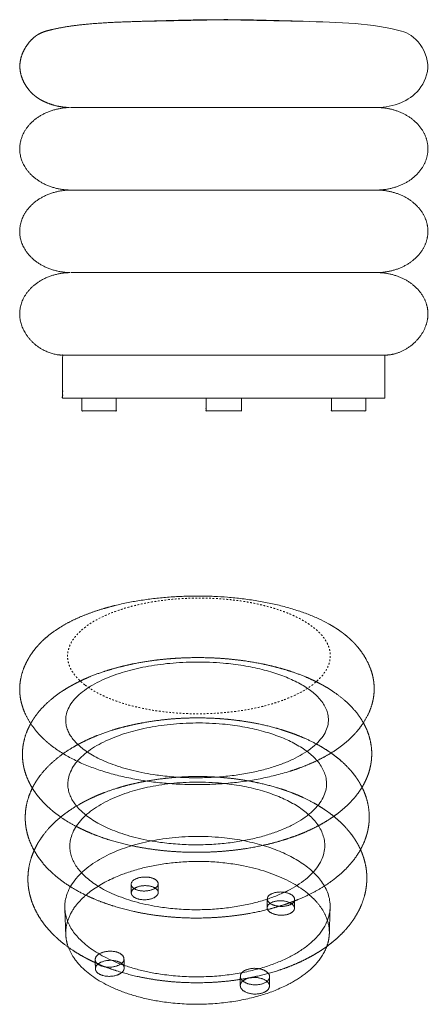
# Model space of a CAD drawing. Header units: millimetres. Extents: x -4464 to -2639, y -3467 to -2321.
# Tile 1 of 3: x -4464 to -3989, y -3467 to -2321. Entities that reach past the tile are written whole.
import ezdxf

# ---------------------------------------------------------------- set-up
doc = ezdxf.new("R2010")
doc.units = ezdxf.units.MM
doc.header["$MEASUREMENT"] = 0
doc.linetypes.add('Hidden', pattern=[4, 2, -2])
for name, color, linetype, lineweight, true_color in [('Default', 7, 'Continuous', 18, 0x000000), ('Layer 02', 7, 'Continuous', 9, 0x000000), ('Make2D$hidden$lines', 254, 'Continuous', 0, 0xbebebe)]:
    doc.layers.add(name, color=color, linetype=linetype, lineweight=lineweight, true_color=true_color)

msp = doc.modelspace()

# ---------------------------------------------------------------- linework, layer by layer
at = {"layer": 'Default'}
for points, weights, degree, knots in [([(-4227.2, -2320.8), (-4232.7, -2320.7), (-4245.3, -2320.8), (-4264.9, -2321.1), (-4284.6, -2321.6), (-4306.2, -2322.2), (-4329, -2322.8), (-4354.1, -2323.7), (-4377.8, -2325.1), (-4398.9, -2327.2), (-4415.7, -2329.8), (-4426.6, -2332.1), (-4433.6, -2334), (-4438.3, -2335.6), (-4442.5, -2337.6), (-4446.2, -2340), (-4450.3, -2343.4), (-4454.7, -2348.4), (-4459.1, -2355.2), (-4462.5, -2362.9), (-4464.2, -2370.5), (-4464.3, -2377.7), (-4463.2, -2384.6), (-4460.7, -2391.6), (-4457, -2398.4), (-4453, -2403.5), (-4449.4, -2407.2), (-4446.4, -2409.8), (-4443.2, -2412.1), (-4439.9, -2414.1), (-4436, -2416.1), (-4430.6, -2418.4), (-4423.1, -2420.9), (-4414.3, -2422.6), (-4408.2, -2423), (-4405.3, -2423), (-4440.1, -2423.5), (-4464.4, -2443.3), (-4464.4, -2471.1), (-4464.4, -2499.2), (-4439.6, -2519.1), (-4404.4, -2519.1), (-4439.6, -2519.1), (-4464.4, -2539), (-4464.4, -2567.2), (-4464.4, -2595.3), (-4439.6, -2615.2), (-4404.4, -2615.2), (-4439.6, -2615.2), (-4464.4, -2635.1), (-4464.4, -2663.3), (-4464.4, -2691.4), (-4439.6, -2711.3), (-4414.4, -2711.3), (-4414.4, -2728), (-4414.4, -2744.6), (-4414.4, -2761.3), (-4351.9, -2761.3), (-4289.3, -2761.3), (-4226.8, -2761.3)], [1, 1, 1, 1, 1, 1, 1, 1, 1, 1, 1, 1, 1, 1, 1, 1, 1, 1, 1, 1, 1, 1, 1, 1, 1, 1, 1, 1, 1, 1, 1, 1, 1, 1, 1, 1, 0.809898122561, 0.812025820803, 1.00638309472, 0.809874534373, 0.80987449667, 1.00638295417, 0.80987449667, 0.809874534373, 1.00638309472, 0.809874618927, 0.809874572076, 1.00638295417, 0.809874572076, 0.809874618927, 1.00638309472, 0.809874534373, 0.80987449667, 1.00638295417, 1.00638295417, 1.00638295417, 1.00638295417, 1.00638295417, 1.00638295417, 1.00638295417], 3, [0, 0, 0, 0, 16.668785, 37.623104, 58.752372, 75.811319, 102.721621, 127.110297, 151.033486, 174.061771, 190.518384, 202.28765, 207.275802, 212.251968, 217.33029, 221.308199, 225.535208, 233.157396, 241.445826, 250.046928, 258.647883, 265.27862, 271.816586, 279.93525, 287.879519, 295.288806, 299.390788, 303.393207, 307.329389, 311.226366, 315.104729, 320.397993, 328.918471, 338.843835, 347.315322, 347.315322, 347.315322, 440.531349, 440.531349, 440.531349, 534.77914, 534.77914, 534.77914, 629.026931, 629.026931, 629.026931, 723.274699, 723.274699, 723.274699, 817.522467, 817.522467, 817.522467, 911.770258, 911.770258, 911.770258, 955.2038, 955.2038, 955.2038, 1142.86485, 1142.86485, 1142.86485, 1142.86485]), ([(-4048.2, -2423), (-4032.8, -2423.2), (-4018.1, -2427.9), (-4006.7, -2437.1), (-3995, -2446.5), (-3989.1, -2458.5), (-3989.1, -2471.1), (-3989.1, -2483.6), (-3995, -2495.7), (-4006.7, -2505.1), (-4018.4, -2514.4), (-4033.4, -2519.1), (-4049.1, -2519.1)], [0.994011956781, 0.900372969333, 0.853553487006, 0.853553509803, 0.85355353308, 0.902369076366, 1.00000013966, 0.902369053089, 0.853553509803, 0.853553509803, 0.853553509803, 0.902369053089, 1.00000013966], 3, [0.961797, 0.961797, 0.961797, 0.961797, 46.558466, 46.558466, 46.558466, 88.006694, 88.006694, 88.006694, 129.454931, 129.454931, 129.454931, 176.013393, 176.013393, 176.013393, 176.013393]), ([(-4049.1, -2519.1), (-4033.4, -2519.1), (-4018.4, -2523.8), (-4006.7, -2533.2), (-3995, -2542.6), (-3989.1, -2554.6), (-3989.1, -2567.2), (-3989.1, -2579.7), (-3995, -2591.8), (-4006.7, -2601.1), (-4018.4, -2610.5), (-4033.4, -2615.2), (-4049.1, -2615.2)], [1.00000013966, 0.902369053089, 0.853553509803, 0.853553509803, 0.853553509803, 0.902369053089, 1.00000013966, 0.902369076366, 0.85355353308, 0.853553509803, 0.853553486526, 0.902368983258, 1], 3, [0, 0, 0, 0, 46.558462, 46.558462, 46.558462, 88.006699, 88.006699, 88.006699, 129.454927, 129.454927, 129.454927, 176.013393, 176.013393, 176.013393, 176.013393]), ([(-4049.1, -2615.2), (-4033.4, -2615.2), (-4018.4, -2619.9), (-4006.7, -2629.3), (-3995, -2638.7), (-3989.1, -2650.7), (-3989.1, -2663.3), (-3989.1, -2675.8), (-3995, -2687.9), (-4005.2, -2697.2), (-4015.5, -2706.6), (-4027.9, -2711.3), (-4039.1, -2711.3)], [1, 0.902368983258, 0.853553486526, 0.853553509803, 0.85355353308, 0.902369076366, 1.00000013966, 0.902369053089, 0.853553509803, 0.853553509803, 0.853553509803, 0.902369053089, 1.00000013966], 3, [0, 0, 0, 0, 46.558466, 46.558466, 46.558466, 88.006694, 88.006694, 88.006694, 128.34995, 128.34995, 128.34995, 166.878086, 166.878086, 166.878086, 166.878086]), ([(-4427.6, -3165.9), (-4430.9, -3163.3), (-4434, -3160.6), (-4437, -3157.8), (-4438.6, -3156.3), (-4441.5, -3153.3), (-4446.9, -3147.1), (-4452.8, -3139), (-4458.4, -3128.6), (-4461, -3121.4), (-4462, -3117.8), (-4463, -3114.4), (-4463.6, -3111.1), (-4464.3, -3104.8), (-4464.5, -3101.9), (-4464.4, -3099.1), (-4464.4, -3097.3), (-4464.1, -3093.8), (-4463.1, -3086.7), (-4460.7, -3077.9), (-4456.1, -3067.5), (-4452.1, -3060.9), (-4449.8, -3057.7), (-4449.3, -3057), (-4448.2, -3055.5), (-4446, -3052.7), (-4441.8, -3047.8), (-4438, -3043.9), (-4435.2, -3041.4), (-4432.9, -3039.4), (-4427.8, -3035.2), (-4419.6, -3029.5), (-4410.4, -3024), (-4400.5, -3019), (-4389.8, -3014.3), (-4378.3, -3010), (-4366, -3006.1), (-4357.6, -3003.9), (-4353.4, -3002.8)], [2475.69091281, 2479.52880963, 2483.44055239, 2487.36895176, 2487.36895176, 2487.36895176, 2487.36895176, 2487.36895176, 2487.36895176, 2487.36895176, 2487.36895176, 2491.19539705, 2495.08605747, 2502.53091742, 2506.03932942, 2509.60419642, 2509.60419642, 2509.60419642, 2509.60419642, 2509.60419642, 2509.60419642, 2509.60419642, 2509.60419642, 2509.60419642, 2509.60419642, 2509.60419642, 2509.60419642, 2509.60419642, 2509.60419642, 2509.60419642, 2509.60419642, 2509.60419642, 2509.60419642, 2509.60419642, 2509.60419642, 2509.60419642, 2509.60419642, 2509.60419642, 2509.60419642], 3, [0, 0, 0, 0, 18.382065, 18.382065, 18.382065, 24.855689, 30.920452, 43.025095, 55.019289, 66.142497, 66.142497, 66.142497, 82.851861, 82.851861, 97.355377, 97.355377, 97.355377, 102.590441, 107.917571, 118.802218, 130.123071, 141.861355, 141.861355, 141.861355, 144.491821, 147.359267, 152.674237, 163.769223, 163.769223, 163.769223, 173.183716, 183.345719, 193.955141, 205.217479, 216.452302, 229.047353, 242.004875, 255.109357, 255.109357, 255.109357, 255.109357]), ([(-4104.9, -3024.1), (-4102.5, -3025.4), (-4100.2, -3026.8), (-4095.5, -3029.7), (-4093.2, -3031.2), (-4087.5, -3035.3), (-4084.2, -3037.9), (-4081.1, -3040.7), (-4080.3, -3041.4), (-4078.8, -3042.7), (-4075.9, -3045.5), (-4071.3, -3050.5), (-4067.7, -3055.1), (-4065.5, -3058.2), (-4064.4, -3059.8), (-4062.4, -3063), (-4058.8, -3069.5), (-4055.2, -3077.8), (-4052.5, -3087.9), (-4051.8, -3094.8), (-4051.7, -3098.1), (-4051.7, -3099), (-4051.7, -3100.6), (-4051.8, -3104), (-4052.3, -3110), (-4053.4, -3115.1), (-4054.4, -3118.5), (-4054.9, -3120.2), (-4056.1, -3123.7), (-4059, -3130.5), (-4063.6, -3138.8), (-4070.5, -3148.3), (-4075.9, -3154.1), (-4078.8, -3156.9), (-4080.8, -3158.9), (-4085.3, -3162.9), (-4092.5, -3168.4), (-4100.5, -3173.9), (-4109.2, -3178.9), (-4118.5, -3183.7), (-4128.4, -3188.1), (-4138.9, -3192.2), (-4146.2, -3194.7), (-4149.8, -3195.8)], [2671.05610089, 2668.00854429, 2664.91121376, 2658.53474269, 2655.25483168, 2646.78530386, 2641.53970813, 2636.30442366, 2636.30442366, 2636.30442366, 2636.30442366, 2636.30442366, 2636.30442366, 2636.30442366, 2636.30442366, 2636.30442366, 2636.30442366, 2636.30442366, 2636.30442366, 2636.30442366, 2636.30442366, 2636.30442366, 2636.30442366, 2636.30442366, 2636.30442366, 2636.30442366, 2636.30442366, 2636.30442366, 2636.30442366, 2636.30442366, 2636.30442366, 2636.30442366, 2636.30442366, 2636.30442366, 2636.30442366, 2636.30442366, 2636.30442366, 2636.30442366, 2636.30442366, 2636.30442366, 2636.30442366, 2636.30442366, 2636.30442366, 2636.30442366], 3, [0, 0, 0, 0, 13.165, 13.165, 26.737348, 26.737348, 47.881162, 47.881162, 47.881162, 50.95203, 54.00257, 59.895692, 71.416075, 71.416075, 71.416075, 77.172348, 82.805671, 93.658663, 104.111981, 114.223631, 114.223631, 114.223631, 116.806134, 119.192775, 124.379398, 134.82455, 134.82455, 134.82455, 140.324477, 145.737485, 157.081687, 168.729727, 180.856165, 180.856165, 180.856165, 189.428189, 198.782561, 208.015331, 218.509006, 228.874568, 239.44134, 251.028282, 262.570389, 262.570389, 262.570389, 262.570389]), ([(-4426.5, -3241.7), (-4428.5, -3240), (-4432.5, -3236.5), (-4438, -3230.9), (-4443, -3225.1), (-4447.5, -3219.1), (-4451.3, -3213), (-4454.4, -3206.8), (-4457, -3200.5), (-4458.4, -3196.1), (-4459, -3193.9), (-4459.7, -3191), (-4460.3, -3188), (-4460.9, -3183.1), (-4461.1, -3181.2), (-4461.2, -3179.2), (-4461.2, -3177.6), (-4461.3, -3174.5), (-4461, -3169.7), (-4460.3, -3164.6), (-4458.9, -3157.8), (-4456.2, -3149.4), (-4453.3, -3143.3), (-4451.6, -3140.4)], [1, 1, 1, 1, 1, 1, 1, 1, 1, 1, 1, 1.00137906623, 1.00276559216, 1.00505609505, 1.00595252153, 1.00685263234, 1.00685263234, 1.00685263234, 1.00685263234, 1.00685263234, 1.00685263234, 1.00685263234, 1.00685263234, 1.00685263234], 3, [0, 0, 0, 0, 7.982439, 15.711113, 23.73272, 30.84681, 38.313275, 45.172499, 51.802726, 58.73706, 58.73706, 58.73706, 73.472429, 73.472429, 82.899008, 82.899008, 82.899008, 87.691588, 92.459982, 97.218417, 103.172763, 113.298332, 123.432515, 123.432515, 123.432515, 123.432515]), ([(-4064.3, -3139.5), (-4063.4, -3140.9), (-4061.9, -3143.9), (-4059.1, -3150.1), (-4056.9, -3156.8), (-4055.5, -3163.6), (-4054.6, -3170.3), (-4054.4, -3175.1), (-4054.6, -3178.2), (-4054.6, -3178.9), (-4054.7, -3180.2), (-4054.9, -3183), (-4055.5, -3187.8), (-4056.4, -3191.8), (-4057.1, -3194.5), (-4057.7, -3196.7), (-4059.3, -3201.3), (-4062.2, -3208.1), (-4065.9, -3214.8), (-4070.3, -3221.3), (-4075.3, -3227.6), (-4080.9, -3233.7), (-4087.3, -3239.5), (-4091.8, -3243.2), (-4094.2, -3245), (-4103.2, -3251.8), (-4113.3, -3257.9), (-4124.3, -3263.1), (-4132.6, -3267.1), (-4141.4, -3270.6), (-4150.7, -3273.7), (-4160.9, -3277.2), (-4171.7, -3280.1), (-4194.6, -3285), (-4206.7, -3286.9), (-4219.1, -3288.2), (-4232, -3289.5), (-4245, -3290.2), (-4271.5, -3290.2), (-4284.9, -3289.5), (-4298, -3288.2), (-4311.2, -3286.8), (-4324.1, -3284.7), (-4348.7, -3279.2), (-4360.5, -3275.9), (-4371.5, -3271.9), (-4378.3, -3269.4), (-4384.7, -3266.8), (-4390.9, -3263.8), (-4404.2, -3257.6), (-4416.2, -3250.2), (-4426.5, -3241.7)], [1, 1, 1, 1, 1, 1, 1, 1, 1, 1, 1, 1, 1, 1, 1, 1, 1, 1, 1, 1, 1, 1, 1, 1, 1, 0.996094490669, 0.992434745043, 0.989152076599, 0.986700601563, 0.984451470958, 0.982445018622, 0.980234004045, 0.978321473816, 0.975093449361, 0.973818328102, 0.972947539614, 0.972045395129, 0.971582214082, 0.971554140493, 0.972008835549, 0.972921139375, 0.973839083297, 0.975214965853, 0.978799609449, 0.98099347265, 0.983541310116, 0.985094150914, 0.98677681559, 0.988572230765, 0.992453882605, 0.99689139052, 1.0016554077], 3, [0, 0, 0, 0, 5.083414, 10.122208, 20.236676, 26.184939, 30.938749, 40.491021, 40.491021, 40.491021, 42.428928, 44.536562, 48.759386, 56.969578, 56.969578, 56.969578, 63.866826, 71.600924, 79.161597, 86.859099, 94.942043, 103.100941, 111.916698, 120.768454, 120.768454, 120.768454, 169.007109, 169.007109, 169.007109, 204.957467, 204.957467, 204.957467, 244.56579, 244.56579, 286.097858, 286.097858, 286.097858, 329.127767, 329.127767, 373.080643, 373.080643, 373.080643, 417.311414, 417.311414, 461.173837, 461.173837, 461.173837, 487.901796, 487.901796, 487.901796, 545.921637, 545.921637, 545.921637, 545.921637]), ([(-4424.6, -3315.9), (-4426.6, -3314.2), (-4430.5, -3310.6), (-4435.8, -3304.9), (-4440.5, -3299), (-4444.7, -3293.1), (-4448.4, -3286.8), (-4451.6, -3280.4), (-4454.1, -3273.9), (-4455.3, -3269.6), (-4455.8, -3267.5), (-4457, -3262.7), (-4457.7, -3257.8), (-4457.9, -3253), (-4458, -3251.5), (-4458, -3248.4), (-4457.7, -3242.1), (-4456.5, -3234), (-4453.8, -3224.6), (-4451.2, -3218.4), (-4449.7, -3215.4)], [1, 1, 1, 1, 1, 1, 1, 1, 1, 1, 1, 1.00225989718, 1.00453728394, 1.00684063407, 1.00684063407, 1.00684063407, 1.00684063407, 1.00684063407, 1.00684063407, 1.00684063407, 1.00684063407], 3, [0, 0, 0, 0, 7.883886, 15.882281, 23.249407, 30.509164, 37.741431, 44.996941, 51.984777, 58.50546, 58.50546, 58.50546, 82.520597, 82.520597, 82.520597, 86.736321, 91.983761, 101.4172, 111.238199, 121.349007, 121.349007, 121.349007, 121.349007]), ([(-4065.8, -3214.5), (-4065.1, -3215.9), (-4063.7, -3219), (-4061.3, -3225.1), (-4058.9, -3233.1), (-4057.5, -3242.6), (-4057.4, -3248.9), (-4057.5, -3251.9), (-4057.5, -3252.1), (-4057.5, -3252.3), (-4057.6, -3254.4), (-4057.7, -3256.2), (-4058.4, -3261.4), (-4059, -3264.7), (-4059.9, -3268), (-4060.5, -3270.3), (-4062, -3275), (-4064.8, -3281.8), (-4068.4, -3288.6), (-4072.5, -3295.2), (-4077.3, -3301.5), (-4082.8, -3307.7), (-4088.8, -3313.7), (-4093.3, -3317.5), (-4095.6, -3319.4), (-4107.6, -3329.1), (-4121.9, -3337.3), (-4137.7, -3344.1), (-4142.1, -3346), (-4146.7, -3347.7), (-4151.3, -3349.4), (-4161.5, -3353), (-4172.1, -3356.1), (-4194.8, -3361.2), (-4206.9, -3363.2), (-4219.2, -3364.6), (-4232, -3366), (-4245, -3366.7), (-4271.3, -3366.8), (-4284.5, -3366.1), (-4297.6, -3364.6), (-4310.7, -3363.2), (-4323.4, -3361), (-4347.9, -3355.2), (-4359.5, -3351.7), (-4370.5, -3347.4), (-4372.8, -3346.6), (-4375, -3345.7), (-4377.2, -3344.7), (-4395.4, -3337.1), (-4411.6, -3327.5), (-4424.6, -3315.9)], [1, 1, 1, 1, 1, 1, 1, 1, 0.999903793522, 0.999807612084, 0.998842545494, 0.997976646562, 0.995550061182, 0.993998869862, 0.992457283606, 0.992457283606, 0.992457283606, 0.992457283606, 0.992457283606, 0.992457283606, 0.992457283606, 0.992457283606, 0.992457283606, 0.992457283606, 0.992457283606, 0.987156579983, 0.982341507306, 0.978293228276, 0.97716552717, 0.976095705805, 0.975088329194, 0.97290515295, 0.971018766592, 0.96783643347, 0.966580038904, 0.965722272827, 0.964833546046, 0.964377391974, 0.964349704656, 0.964797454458, 0.965696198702, 0.966600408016, 0.967956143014, 0.971490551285, 0.973654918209, 0.976172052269, 0.97609269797, 0.97609269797, 0.976172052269, 0.980725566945, 0.986302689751, 0.992472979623], 3, [0, 0, 0, 0, 4.974299, 10.080086, 19.782585, 29.771197, 38.786444, 38.786444, 38.786444, 39.795581, 39.795581, 48.915025, 48.915025, 65.426317, 65.426317, 65.426317, 72.598001, 80.135334, 87.551178, 95.527438, 103.443046, 111.445979, 120.21688, 129.019987, 129.019987, 129.019987, 195.439875, 195.439875, 195.439875, 213.856509, 213.856509, 213.856509, 253.78172, 253.78172, 295.656181, 295.656181, 295.656181, 339.043117, 339.043117, 383.360534, 383.360534, 383.360534, 427.955713, 427.955713, 472.165843, 472.165843, 472.165843, 479.385234, 479.385234, 479.385234, 555.674015, 555.674015, 555.674015, 555.674015]), ([(-4422.1, -3389.1), (-4424, -3387.3), (-4427.9, -3383.5), (-4433.1, -3377.6), (-4437.8, -3371.6), (-4441.9, -3365.3), (-4445.6, -3358.8), (-4448.6, -3352.3), (-4451, -3345.7), (-4452.2, -3341.3), (-4452.8, -3339), (-4453.9, -3334.2), (-4454.6, -3329.3), (-4454.8, -3324.5), (-4454.9, -3323.1), (-4454.9, -3319.9), (-4454.6, -3313.7), (-4453.5, -3305.8), (-4451.1, -3296.7), (-4448.9, -3290.9), (-4447.6, -3288.1)], [1, 1, 1, 1, 1, 1, 1, 1, 1, 1, 1, 1.00223251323, 1.00449417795, 1.00679272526, 1.00679272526, 1.00679272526, 1.00679272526, 1.00679272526, 1.00679272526, 1.00679272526, 1.00679272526], 3, [0, 0, 0, 0, 8.010828, 16.118504, 23.455199, 31.11116, 38.528559, 45.813168, 52.549862, 59.5884, 59.5884, 59.5884, 83.512075, 83.512075, 83.512075, 87.703028, 92.921533, 102.30241, 111.627492, 120.9405, 120.9405, 120.9405, 120.9405]), ([(-4067.6, -3287.1), (-4067.3, -3287.8), (-4066.9, -3288.6), (-4064.7, -3293.9), (-4063.2, -3298.6), (-4060.6, -3309.9), (-4060, -3316.6), (-4060.3, -3323.4), (-4060.4, -3325.3), (-4060.5, -3327.2), (-4060.8, -3329.4), (-4060.8, -3329.7), (-4061.2, -3333.1), (-4061.8, -3336.3), (-4062.6, -3339.5), (-4063.2, -3341.9), (-4064.7, -3346.7), (-4067.4, -3353.7), (-4070.9, -3360.7), (-4075, -3367.4), (-4079.7, -3374.1), (-4085.1, -3380.5), (-4091.1, -3386.8), (-4095.5, -3390.8), (-4097.8, -3392.7), (-4102.6, -3396.8), (-4107.8, -3400.7), (-4118.4, -3407.6), (-4123.7, -3410.7), (-4129.3, -3413.6), (-4136.7, -3417.5), (-4144.5, -3420.9), (-4152.7, -3424), (-4162.7, -3427.8), (-4173.2, -3431), (-4195.6, -3436.3), (-4207.4, -3438.4), (-4219.6, -3439.9), (-4232.2, -3441.3), (-4245, -3442.1), (-4270.9, -3442.1), (-4284, -3441.4), (-4296.8, -3439.9), (-4309.7, -3438.3), (-4322.3, -3436.1), (-4346.4, -3430.1), (-4357.9, -3426.4), (-4368.7, -3422), (-4372.2, -3420.5), (-4375.7, -3419), (-4381.2, -3416.5), (-4383.3, -3415.4), (-4385.3, -3414.4), (-4392.9, -3410.5), (-4400.1, -3406.2), (-4412.3, -3397.6), (-4417.4, -3393.5), (-4422.1, -3389.1)], [2721.65153233, 2720.59728677, 2719.54184318, 2712.29245276, 2706.07857469, 2691.28227376, 2682.77376637, 2674.28062503, 2671.85337917, 2669.43799339, 2666.7242619, 2666.41537956, 2662.11627977, 2658.16845988, 2654.25686004, 2654.25686004, 2654.25686004, 2654.25686004, 2654.25686004, 2654.25686004, 2654.25686004, 2654.25686004, 2654.25686004, 2654.25686004, 2654.25686004, 2648.60134372, 2643.15175607, 2633.21599381, 2628.6777377, 2624.38954481, 2618.70374461, 2613.45246426, 2608.71633388, 2602.95865594, 2597.96939801, 2589.53867533, 2586.20312518, 2583.92441701, 2581.5627603, 2580.34964905, 2580.27723057, 2581.46924006, 2583.85839238, 2586.26130635, 2589.86092206, 2599.22124182, 2604.94229548, 2611.57217183, 2613.75382057, 2616.03268702, 2619.87107064, 2621.37513279, 2622.91211653, 2628.67660697, 2634.91526286, 2646.9508532, 2652.64291787, 2658.5431138], 3, [804.00262, 804.00262, 804.00262, 804.00262, 808.13915, 808.13915, 832.383494, 832.383494, 865.653179, 865.653179, 865.653179, 875.166281, 875.166281, 876.389078, 876.389078, 892.197881, 892.197881, 892.197881, 899.373764, 907.455308, 914.707196, 922.858963, 930.947868, 939.112027, 947.984405, 956.955097, 956.955097, 956.955097, 984.076763, 984.076763, 1008.886338, 1008.886338, 1008.886338, 1041.774839, 1041.774839, 1041.774839, 1081.745261, 1081.745261, 1123.683916, 1123.683916, 1123.683916, 1167.150274, 1167.150274, 1211.548573, 1211.548573, 1211.548573, 1256.211025, 1256.211025, 1300.468999, 1300.468999, 1300.468999, 1315.024319, 1315.024319, 1324.051625, 1324.051625, 1324.051625, 1357.943573, 1357.943573, 1385.794049, 1385.794049, 1385.794049, 1385.794049]), ([(-4106.9, -3399.9), (-4118.9, -3432.6), (-4169.2, -3451.8), (-4306.4, -3504.4), (-4390.3, -3425.8)], [2297.23230493, 2264.31025337, 2589.48835482, 1764.48873361, 2638.65072289], 2, [944.049706, 944.049706, 944.049706, 1119.420747, 1119.420747, 1492.560996, 1492.560996, 1492.560996])]:
    msp.add_rational_spline(points, weights, degree=degree, knots=knots, dxfattribs=at)
for points, degree in [([(-4227.2, -2320.8), (-4254.9, -2320.6), (-4282.9, -2321.6), (-4311.6, -2322.4)], 3), ([(-4226.8, -2320.7), (-4269.2, -2321.6), (-4311.6, -2322.4)], 2), ([(-4226.8, -2320.8), (-4226.9, -2320.8), (-4227, -2320.8), (-4227.2, -2320.8)], 3), ([(-4226.8, -2320.8), (-4226.9, -2320.8), (-4227, -2320.8), (-4227.2, -2320.8)], 3), ([(-4226.8, -2320.7), (-4184.4, -2321.6), (-4142, -2322.4)], 2), ([(-4226.8, -2320.7), (-4224.4, -2320.7), (-4222, -2320.7)], 2), ([(-4226.8, -2320.7), (-4224.4, -2320.7), (-4222, -2320.7)], 2), ([(-4226.8, -2320.7), (-4184.4, -2321.6), (-4142, -2322.4)], 2), ([(-4222, -2320.7), (-4195.7, -2320.7), (-4169.2, -2321.6), (-4142, -2322.4)], 3), ([(-4222, -2320.7), (-4195.7, -2320.7), (-4169.2, -2321.6), (-4142, -2322.4)], 3), ([(-4226.8, -2423), (-4316, -2423), (-4405.3, -2423)], 2), ([(-4049.1, -2423), (-4226.8, -2423), (-4404.4, -2423)], 2), ([(-4049.1, -2519.1), (-4226.8, -2519.1), (-4404.4, -2519.1)], 2), ([(-4049.1, -2519.1), (-4049.1, -2519.1), (-4049.1, -2519.1)], 2), ([(-4049.1, -2522.4), (-4049.1, -2522.4), (-4049.1, -2522.4)], 2), ([(-4049.1, -2615.2), (-4226.8, -2615.2), (-4404.4, -2615.2)], 2), ([(-4049.1, -2615.2), (-4049.1, -2615.2), (-4049.1, -2615.2)], 2), ([(-4049.1, -2620.1), (-4049.1, -2620.1), (-4049.1, -2620.1)], 2), ([(-4039.1, -2711.3), (-4226.8, -2711.3), (-4414.4, -2711.3)], 2), ([(-4039.1, -2711.3), (-4039.1, -2736.3), (-4039.1, -2761.3)], 2), ([(-4039.1, -2711.3), (-4039.1, -2711.3), (-4039.1, -2711.3)], 2), ([(-4414.4, -2717.9), (-4414.4, -2739.6), (-4414.4, -2761.3)], 2), ([(-4039.1, -2717.9), (-4039.1, -2717.9), (-4039.1, -2717.9)], 2), ([(-4039.1, -2717.9), (-4039.1, -2739.6), (-4039.1, -2761.3)], 2), ([(-4039.1, -2761.3), (-4226.8, -2761.3), (-4414.4, -2761.3)], 2), ([(-4372, -2761.3), (-4382, -2761.3), (-4392, -2761.3)], 2), ([(-4372, -2761.3), (-4382, -2761.3), (-4392, -2761.3)], 2), ([(-4392, -2761.3), (-4392, -2768.8), (-4392, -2776.3)], 2), ([(-4352, -2761.3), (-4362, -2761.3), (-4372, -2761.3)], 2), ([(-4352, -2761.3), (-4362, -2761.3), (-4372, -2761.3)], 2), ([(-4352, -2761.3), (-4352, -2768.8), (-4352, -2776.3)], 2), ([(-4207.5, -2761.3), (-4227.5, -2761.3), (-4247.5, -2761.3)], 2), ([(-4207.5, -2761.3), (-4227.5, -2761.3), (-4247.5, -2761.3)], 2), ([(-4247.5, -2761.3), (-4247.5, -2768.8), (-4247.5, -2776.3)], 2), ([(-4226.8, -2761.3), (-4132.9, -2761.3), (-4039.1, -2761.3)], 2), ([(-4206, -2761.3), (-4206.8, -2761.3), (-4207.5, -2761.3)], 2), ([(-4206, -2761.3), (-4206.8, -2761.3), (-4207.5, -2761.3)], 2), ([(-4206, -2761.3), (-4206, -2768.8), (-4206, -2776.3)], 2), ([(-4061.5, -2761.3), (-4081.5, -2761.3), (-4101.5, -2761.3)], 2), ([(-4061.5, -2761.3), (-4081.5, -2761.3), (-4101.5, -2761.3)], 2), ([(-4101.5, -2761.3), (-4101.5, -2768.8), (-4101.5, -2776.3)], 2), ([(-4061.5, -2761.3), (-4061.5, -2768.8), (-4061.5, -2776.3)], 2), ([(-4372, -2776.3), (-4382, -2776.3), (-4392, -2776.3)], 2), ([(-4352, -2776.3), (-4362, -2776.3), (-4372, -2776.3)], 2), ([(-4207.5, -2776.3), (-4227.5, -2776.3), (-4247.5, -2776.3)], 2), ([(-4206, -2776.3), (-4206.8, -2776.3), (-4207.5, -2776.3)], 2), ([(-4061.5, -2776.3), (-4081.5, -2776.3), (-4101.5, -2776.3)], 2)]:
    msp.add_open_spline(points, degree=degree, dxfattribs=at)
for points, weights in [([(-4226.8, -2320.8), (-4225.1, -2320.7), (-4223.4, -2320.7)], [1, 0.999998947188, 1]), ([(-4226.8, -2320.8), (-4225.1, -2320.7), (-4223.4, -2320.7)], [1, 0.999998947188, 1]), ([(-4390.3, -3425.8), (-4402.8, -3414.1), (-4407.8, -3400.8)], [2638.65072289, 2496.46891818, 2425.1385099])]:
    msp.add_rational_spline(points, weights, degree=2, dxfattribs=at)
for points, degree, knots in [([(-4142, -2322.4), (-4101.4, -2323.5), (-4059.4, -2324.4), (-4026, -2332.4), (-4017.8, -2334.4), (-4010.2, -2336.7), (-4003.1, -2343.7), (-3996.3, -2350.6), (-3990, -2361.7), (-3989.3, -2372.9), (-3988.7, -2383.7), (-3993.3, -2394.4), (-3999.5, -2402.1), (-4005.4, -2409.5), (-4012.7, -2414.1), (-4020.6, -2417.4), (-4029.3, -2421), (-4038.8, -2423), (-4048.2, -2423)], 3, [1, 1, 1, 1, 117.970051, 117.970051, 117.970051, 144.426975, 144.426975, 144.426975, 178.503353, 178.503353, 178.503353, 211.373549, 211.373549, 211.373549, 238.173533, 238.173533, 238.173533, 266.753157, 266.753157, 266.753157, 266.753157]), ([(-4048.2, -2423), (-4048.2, -2423), (-4107.7, -2423), (-4167.2, -2423), (-4226.8, -2423)], 3, [0, 0, 0, 0, 0.00017, 178.540433, 178.540433, 178.540433, 178.540433]), ([(-4352, -2761.3), (-4352, -2768.8), (-4352, -2776.3), (-4362, -2776.3), (-4372, -2776.3), (-4382, -2776.3), (-4392, -2776.3), (-4392, -2768.8), (-4392, -2761.3)], 2, [0, 0, 0, 15, 15, 35, 35, 55, 55, 70, 70, 70]), ([(-4206, -2761.3), (-4206, -2768.8), (-4206, -2776.3), (-4206.8, -2776.3), (-4207.5, -2776.3), (-4227.5, -2776.3), (-4247.5, -2776.3), (-4247.5, -2768.8), (-4247.5, -2761.3)], 2, [0, 0, 0, 15, 15, 16.587461, 16.587461, 56.587461, 56.587461, 71.587461, 71.587461, 71.587461]), ([(-4061.5, -2761.3), (-4061.5, -2768.8), (-4061.5, -2776.3), (-4081.5, -2776.3), (-4101.5, -2776.3), (-4101.5, -2768.8), (-4101.5, -2761.3)], 2, [0, 0, 0, 15, 15, 55, 55, 70, 70, 70]), ([(-4353.4, -3002.8), (-4348.4, -3001.6), (-4338.2, -2999.3), (-4322.7, -2996.6), (-4306.7, -2994.5), (-4290.1, -2992.9), (-4273.2, -2992), (-4255.8, -2991.7), (-4238.8, -2992.1), (-4227.7, -2992.7), (-4222.5, -2993.2), (-4216.7, -2993.6), (-4205.3, -2994.8), (-4188.5, -2997.2), (-4172.2, -3000.2), (-4156.7, -3003.9), (-4142.1, -3008.2), (-4128.7, -3012.9), (-4116.4, -3018.1), (-4108.6, -3022), (-4104.9, -3024.1)], 3, [0, 0, 0, 0, 15.462431, 31.220113, 47.377852, 63.838237, 81.050715, 98.374917, 116.023175, 131.801263, 131.801263, 131.801263, 149.18525, 166.280565, 182.720274, 198.711936, 214.212877, 228.137435, 241.526853, 254.195241, 254.195241, 254.195241, 254.195241]), ([(-4149.8, -3195.8), (-4155.6, -3197.6), (-4167.1, -3200.8), (-4184.7, -3204.7), (-4202.8, -3207.7), (-4221.6, -3209.9), (-4240.6, -3211.1), (-4260.1, -3211.5), (-4279.4, -3211), (-4292.4, -3210.1), (-4298.7, -3209.4), (-4305.2, -3208.8), (-4318.3, -3207.2), (-4337.3, -3203.8), (-4355.4, -3199.5), (-4372.4, -3194.4), (-4388.2, -3188.5), (-4402.6, -3181.8), (-4415.8, -3174.4), (-4423.8, -3168.8), (-4427.6, -3165.9)], 3, [0, 0, 0, 0, 18.105944, 35.802016, 54.051784, 73.139211, 92.490108, 111.36351, 131.590426, 150.397065, 150.397065, 150.397065, 170.280408, 189.696983, 208.314401, 226.247677, 242.688397, 259.072702, 273.767344, 288.202529, 288.202529, 288.202529, 288.202529])]:
    msp.add_open_spline(points, degree=degree, knots=knots, dxfattribs=at)
at = {"layer": 'Layer 02', "linetype": 'Hidden'}
msp.add_rational_spline([(-4388.2, -3095.5), (-4463.2, -3038.4), (-4334.8, -3004), (-4214.6, -2971.8), (-4132, -3021.7), (-4040.7, -3077), (-4167.9, -3116.5), (-4304.7, -3159.1), (-4388.2, -3095.5)], [2506.75380905, 1868.46265574, 2731.51402271, 1994.48152099, 2684.9713974, 1802.64144381, 2460.21118375, 1676.62257855, 2506.75380905], degree=2, knots=[0, 0, 0, 373.140249, 373.140249, 746.280498, 746.280498, 1119.420747, 1119.420747, 1492.560996, 1492.560996, 1492.560996], dxfattribs=at)
at = {"layer": 'Make2D$hidden$lines'}
for points, weights, degree, knots in [([(-4451.6, -3140.4), (-4450.6, -3138.5), (-4449.5, -3136.7), (-4448.3, -3134.9), (-4447.3, -3133.3), (-4445.1, -3130.2), (-4440.3, -3124.2), (-4433.6, -3117.1), (-4424.2, -3109.1), (-4417.4, -3104.2), (-4413.7, -3101.8), (-4410.5, -3099.7), (-4407.2, -3097.8), (-4403.8, -3095.9), (-4395.6, -3091.3), (-4386.8, -3087.3), (-4368.9, -3080.4), (-4359.9, -3077.6), (-4350.6, -3075.1), (-4341.4, -3072.6), (-4331.9, -3070.6), (-4311.9, -3067.1), (-4301.5, -3065.8), (-4290.8, -3064.9), (-4279.8, -3064), (-4268.7, -3063.5), (-4246.1, -3063.5), (-4234.7, -3063.9), (-4223.5, -3064.9), (-4212.2, -3065.9), (-4201.1, -3067.3), (-4179.5, -3071.2), (-4169.1, -3073.6), (-4159.1, -3076.4), (-4149.3, -3079.2), (-4139.9, -3082.4), (-4122.5, -3089.8), (-4114.4, -3093.8), (-4106.8, -3098.3), (-4105.3, -3099.2), (-4103.8, -3100.1), (-4102.3, -3101.1), (-4100.5, -3102.3), (-4096.9, -3104.7), (-4089.9, -3109.9), (-4081.9, -3116.7), (-4073.5, -3125.7), (-4068.8, -3132.1), (-4066.7, -3135.3), (-4065.9, -3136.7), (-4065, -3138.1), (-4064.3, -3139.5)], [1, 0.9995458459, 0.9995458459, 1, 1, 1, 1, 1, 1, 1, 1, 1.00142837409, 1.00282887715, 1.00419462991, 1.00751154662, 1.01062909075, 1.0160929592, 1.0184772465, 1.02057779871, 1.02264944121, 1.02443736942, 1.02745834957, 1.02865074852, 1.02946490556, 1.03030927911, 1.0307418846, 1.03076626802, 1.0303397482, 1.02948388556, 1.02862374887, 1.02733532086, 1.02397668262, 1.02192449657, 1.01953483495, 1.01720311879, 1.0145592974, 1.00886392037, 1.00582967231, 1.00263079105, 1.0025413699, 1.0025413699, 1.00263079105, 1.00263079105, 1.00263079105, 1.00263079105, 1.00263079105, 1.00263079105, 1.00263079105, 1.00263079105, 1.00236868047, 1.00236868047, 1.00263079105], 3, [0, 0, 0, 0, 6.395027, 6.395027, 6.395027, 11.993175, 17.816987, 29.628044, 41.285259, 54.694247, 54.694247, 54.694247, 72.05444, 72.05444, 72.05444, 114.23868, 114.23868, 153.206284, 153.206284, 153.206284, 191.620122, 191.620122, 231.983745, 231.983745, 231.983745, 273.854014, 273.854014, 316.621275, 316.621275, 316.621275, 359.599133, 359.599133, 402.118114, 402.118114, 402.118114, 443.625153, 443.625153, 483.686808, 483.686808, 483.686808, 488.967149, 488.967149, 488.967149, 495.570211, 502.107603, 514.980103, 527.220939, 538.781778, 538.781778, 538.781778, 543.590543, 543.590543, 543.590543, 543.590543]), ([(-4390.4, -3170), (-4465.3, -3112.9), (-4337, -3078.5), (-4216.7, -3046.3), (-4134.2, -3096.2), (-4042.8, -3151.4), (-4170, -3191), (-4306.8, -3233.6), (-4390.4, -3170)], [2506.75380905, 1868.46265574, 2731.51402271, 1994.48152099, 2684.9713974, 1802.64144381, 2460.21118375, 1676.62257855, 2506.75380905], 2, [0, 0, 0, 373.140249, 373.140249, 746.280498, 746.280498, 1119.420747, 1119.420747, 1492.560996, 1492.560996, 1492.560996]), ([(-4449.7, -3215.4), (-4448.6, -3213.1), (-4447.3, -3210.9), (-4446, -3208.7), (-4444.8, -3206.8), (-4442.4, -3203.1), (-4436.8, -3195.9), (-4430.5, -3189.1), (-4423.3, -3182.7), (-4415.5, -3176.4), (-4409.1, -3172), (-4404.8, -3169.4), (-4404.1, -3169), (-4403.3, -3168.5), (-4402.6, -3168.1), (-4394.5, -3163.3), (-4385.8, -3159), (-4368.1, -3151.7), (-4359.2, -3148.7), (-4349.9, -3146), (-4340.8, -3143.5), (-4331.3, -3141.3), (-4311.4, -3137.6), (-4301, -3136.2), (-4290.5, -3135.2), (-4279.5, -3134.2), (-4268.4, -3133.7), (-4246, -3133.7), (-4234.7, -3134.2), (-4223.5, -3135.2), (-4212.3, -3136.3), (-4201.2, -3137.8), (-4179.8, -3141.9), (-4169.5, -3144.4), (-4159.5, -3147.5), (-4151.4, -3149.9), (-4143.6, -3152.8), (-4127.2, -3159.7), (-4118.7, -3163.9), (-4110.9, -3168.7), (-4109.8, -3169.3), (-4108.8, -3170), (-4107.8, -3170.6), (-4100, -3175.6), (-4092.9, -3181), (-4083.2, -3190.3), (-4080, -3193.7), (-4074, -3201), (-4071.2, -3204.9), (-4068.8, -3209), (-4067.8, -3210.8), (-4066.8, -3212.6), (-4065.8, -3214.5)], [1, 0.999360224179, 0.999360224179, 1, 1, 1, 1, 1, 1, 1, 1, 1, 0.999981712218, 0.999981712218, 1, 1.00328815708, 1.00637315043, 1.01177619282, 1.01413264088, 1.0162072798, 1.01825357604, 1.02001885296, 1.02300039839, 1.02417692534, 1.02498012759, 1.02581310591, 1.02623986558, 1.02626408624, 1.02584350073, 1.02499933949, 1.02415092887, 1.02287976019, 1.0195650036, 1.01753863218, 1.01517766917, 1.01325382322, 1.01111296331, 1.00601531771, 1.00298197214, 0.999757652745, 0.999715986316, 0.999715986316, 0.999757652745, 0.996485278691, 0.993017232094, 0.987517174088, 0.985556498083, 0.981494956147, 0.979391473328, 0.977270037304, 0.976867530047, 0.976867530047, 0.977270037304], 3, [0, 0, 0, 0, 7.752399, 7.752399, 7.752399, 14.285657, 21.15277, 34.985158, 41.999729, 50.070809, 65.151468, 65.151468, 65.151468, 67.683427, 67.683427, 67.683427, 110.22497, 110.22497, 149.541479, 149.541479, 149.541479, 188.301094, 188.301094, 229.026851, 229.026851, 229.026851, 271.269691, 271.269691, 314.417517, 314.417517, 314.417517, 357.781616, 357.781616, 400.683183, 400.683183, 400.683183, 435.668273, 435.668273, 477.34327, 477.34327, 477.34327, 481.035569, 481.035569, 481.035569, 522.651347, 522.651347, 545.055844, 545.055844, 568.502192, 568.502192, 568.502192, 574.670399, 574.670399, 574.670399, 574.670399]), ([(-4388.1, -3246.3), (-4462.1, -3186.2), (-4335.7, -3150), (-4217.2, -3116), (-4135.8, -3168.6), (-4046, -3226.8), (-4171.3, -3268.4), (-4305.8, -3313.2), (-4388.1, -3246.3)], [2546.50262166, 1896.56931067, 2771.26283531, 2022.58817592, 2724.72021001, 1830.74809874, 2499.95999635, 1704.72923349, 2546.50262166], 2, [0, 0, 0, 373.140249, 373.140249, 746.280498, 746.280498, 1119.420747, 1119.420747, 1492.560996, 1492.560996, 1492.560996]), ([(-4447.6, -3288.1), (-4446.4, -3285.4), (-4445, -3282.7), (-4443.6, -3280.1), (-4442.4, -3278.1), (-4439.9, -3274.2), (-4434.3, -3266.4), (-4426.2, -3257.3), (-4416.9, -3249.2), (-4408.5, -3242.9), (-4403.9, -3239.8), (-4401.4, -3238.2), (-4399.4, -3237), (-4397.4, -3235.8), (-4395.4, -3234.6), (-4387.8, -3230.2), (-4379.7, -3226.3), (-4364.1, -3219.9), (-4356.7, -3217.3), (-4349.1, -3215), (-4340.1, -3212.2), (-4330.7, -3209.9), (-4311, -3206.1), (-4300.6, -3204.6), (-4290.1, -3203.6), (-4279.2, -3202.5), (-4268.2, -3202), (-4245.9, -3201.9), (-4234.7, -3202.5), (-4223.6, -3203.6), (-4212.4, -3204.6), (-4201.5, -3206.3), (-4180.2, -3210.6), (-4169.9, -3213.3), (-4160, -3216.5), (-4152.8, -3218.8), (-4145.8, -3221.4), (-4132.5, -3227.3), (-4126, -3230.4), (-4120, -3233.9), (-4116.1, -3236.1), (-4112.4, -3238.4), (-4108.8, -3240.9), (-4100.6, -3246.4), (-4093.2, -3252.6), (-4083.9, -3262.3), (-4081.3, -3265.3), (-4075.9, -3272.3), (-4073.3, -3276.3), (-4070.9, -3280.5), (-4069.7, -3282.6), (-4068.6, -3284.8), (-4067.6, -3287.1)], [1, 0.999188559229, 0.999188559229, 1, 1, 1, 1, 1, 1, 1, 1, 1, 0.999867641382, 0.999867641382, 1, 1.00289744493, 1.00560602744, 1.01013520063, 1.01202717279, 1.01372723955, 1.0157536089, 1.01750082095, 1.02045082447, 1.0216145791, 1.02240894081, 1.02323274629, 1.02365477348, 1.02367884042, 1.02326303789, 1.02242826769, 1.02158929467, 1.02033198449, 1.01705222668, 1.0150463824, 1.01270782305, 1.01099974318, 1.00911800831, 1.00506454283, 1.00289627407, 1.00060610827, 0.99915574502, 0.997655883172, 0.996114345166, 0.992621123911, 0.988899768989, 0.983403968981, 0.981734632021, 0.977985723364, 0.975897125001, 0.973787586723, 0.973243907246, 0.973243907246, 0.973787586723], 3, [0, 0, 0, 0, 8.951289, 8.951289, 8.951289, 15.82826, 22.886232, 37.604597, 52.458699, 59.925762, 69.000869, 69.000869, 69.000869, 75.947079, 75.947079, 75.947079, 115.225459, 115.225459, 148.008839, 148.008839, 148.008839, 187.088987, 187.088987, 228.153124, 228.153124, 228.153124, 270.745579, 270.745579, 314.250485, 314.250485, 314.250485, 357.975245, 357.975245, 401.230782, 401.230782, 401.230782, 432.82628, 432.82628, 464.206797, 464.206797, 464.206797, 484.074206, 484.074206, 484.074206, 529.151617, 529.151617, 548.380665, 548.380665, 571.832549, 571.832549, 571.832549, 579.199483, 579.199483, 579.199483, 579.199483]), ([(-4386, -3320.3), (-4459, -3257.4), (-4334.4, -3219.4), (-4217.6, -3183.7), (-4137.4, -3238.9), (-4049, -3299.9), (-4172.5, -3343.4), (-4304.9, -3390.2), (-4386, -3320.3)], [2586.25143426, 1924.67596561, 2811.01164792, 2050.69483086, 2764.46902261, 1858.85475368, 2539.70880896, 1732.83588843, 2586.25143426], 2, [0, 0, 0, 373.140249, 373.140249, 746.280498, 746.280498, 1119.420747, 1119.420747, 1492.560996, 1492.560996, 1492.560996]), ([(-4391.2, -3394.6), (-4466.9, -3325.3), (-4337.3, -3283.6), (-4215.9, -3244.6), (-4132.5, -3305.1), (-4040.2, -3372.1), (-4168.6, -3420.1), (-4306.8, -3471.9), (-4391.2, -3394.6)], [2620.98458396, 1954.63505843, 2858.3958662, 2087.74714219, 2809.23349813, 1885.10897074, 2571.82221588, 1751.99688698, 2620.98458396], 2, [0, 0, 0, 373.140249, 373.140249, 746.280498, 746.280498, 1119.420747, 1119.420747, 1492.560996, 1492.560996, 1492.560996]), ([(-4410.8, -3385.8), (-4412.4, -3337.9), (-4336.7, -3313), (-4216.1, -3273.2), (-4133.3, -3334.8), (-4103.1, -3357.2), (-4103.9, -3385)], [2369.34385831, 2261.82070704, 2876.06200514, 2100.23898883, 2826.89963706, 2434.85169751, 2331.34009935], 2, [120.979065, 120.979065, 120.979065, 373.140249, 373.140249, 746.280498, 746.280498, 903.699041, 903.699041, 903.699041]), ([(-4332.4, -3331.6), (-4340.5, -3324.7), (-4327.1, -3320.3), (-4313.9, -3315.9), (-4305.6, -3322.6), (-4297.3, -3329.4), (-4310.7, -3333.9), (-4324.1, -3338.5), (-4332.4, -3331.6)], [2834.05505326, 2014.77764069, 2859.35719044, 2028.96407771, 2854.1177049, 2007.36788917, 2828.81556772, 1993.18145215, 2834.05505326], 2, [0, 0, 0, 30.377472, 30.377472, 60.754944, 60.754944, 91.132416, 91.132416, 121.509888, 121.509888, 121.509888]), ([(-4334.5, -3337.5), (-4334.5, -3332.9), (-4327, -3330.4), (-4313.7, -3325.9), (-4305.5, -3332.7), (-4303.2, -3334.6), (-4303.1, -3336.9)], [2468.93336193, 2316.64249422, 2865.4582836, 2033.27820205, 2860.21879806, 2561.90508474, 2470.21595331], 2, [10.67958, 10.67958, 10.67958, 30.377472, 30.377472, 60.754944, 60.754944, 71.434524, 71.434524, 71.434524]), ([(-4303.1, -3337), (-4303.1, -3341.6), (-4310.5, -3344.1), (-4324, -3348.7), (-4332.2, -3341.7)], [2466.66848845, 2306.82693204, 2834.91666088, 1997.4955765, 2840.15614642], 2, [71.645832, 71.645832, 71.645832, 91.132416, 91.132416, 121.509888, 121.509888, 121.509888]), ([(-4169.4, -3337.8), (-4156.5, -3333.2), (-4147.3, -3340.2), (-4138, -3347.1), (-4150.9, -3351.8), (-4164, -3356.4), (-4173.2, -3349.4), (-4182.3, -3342.3), (-4169.4, -3337.8)], [2820.29979596, 2001.34632921, 2815.06031041, 1979.75014067, 2789.75817323, 1965.56370365, 2794.99765878, 1987.15989219, 2820.29979596], 2, [0, 0, 0, 30.377472, 30.377472, 60.754944, 60.754944, 91.132416, 91.132416, 121.509888, 121.509888, 121.509888]), ([(-4169.5, -3348), (-4156.7, -3343.4), (-4147.5, -3350.4), (-4144.5, -3352.6), (-4144.5, -3355.4)], [2826.40088912, 2005.66045356, 2821.16140357, 2481.09069104, 2413.15159144], 2, [0, 0, 0, 30.377472, 30.377472, 42.71832, 42.71832, 42.71832]), ([(-4144.5, -3355.4), (-4144.6, -3359.7), (-4151.2, -3362.1), (-4164.2, -3366.7), (-4173.4, -3359.6), (-4182.5, -3352.6), (-4169.5, -3348)], [2412.271594, 2316.02028358, 2795.85926639, 1969.877828, 2801.09875194, 1991.47401654, 2826.40088912], 2, [42.799308, 42.799308, 42.799308, 60.754944, 60.754944, 91.132416, 91.132416, 121.509888, 121.509888, 121.509888]), ([(-4351.1, -3422.4), (-4365.7, -3427.6), (-4374.2, -3419.7), (-4382.7, -3411.9), (-4368.3, -3406.9), (-4353.9, -3401.8), (-4345.4, -3409.5), (-4336.7, -3417.3), (-4351.1, -3422.4)], [2645.25960179, 1863.38778391, 2650.49908733, 1884.98397245, 2675.80122451, 1899.17040947, 2670.56173897, 1877.57422094, 2645.25960179], 2, [0, 0, 0, 30.377472, 30.377472, 60.754944, 60.754944, 91.132416, 91.132416, 121.509888, 121.509888, 121.509888]), ([(-4376.2, -3425.9), (-4376.4, -3420.4), (-4368, -3417.5), (-4353.7, -3412.4), (-4345.1, -3420.1), (-4342.8, -3422.2), (-4342.8, -3424.7)], [2317.1107652, 2155.56357725, 2681.90231767, 1903.48453382, 2676.66283213, 2403.45910228, 2315.09313338], 2, [40.582404, 40.582404, 40.582404, 60.754944, 60.754944, 91.132416, 91.132416, 101.574672, 101.574672, 101.574672]), ([(-4350.9, -3433.1), (-4365.4, -3438.3), (-4373.9, -3430.4), (-4376.2, -3428.3), (-4376.2, -3425.9)], [2651.36069495, 1867.70190826, 2656.60018049, 2399.9733767, 2317.83626977], 2, [0, 0, 0, 30.377472, 30.377472, 40.537321, 40.537321, 40.537321]), ([(-4176.5, -3429.6), (-4166.8, -3437.6), (-4180.8, -3442.9), (-4194.9, -3448.2), (-4204.5, -3440.1), (-4214.1, -3432.1), (-4200.1, -3426.8), (-4186.2, -3421.7), (-4176.5, -3429.6)], [2631.50434448, 1849.95647244, 2606.2022073, 1835.77003542, 2611.44169285, 1857.36622395, 2636.74383003, 1871.55266098, 2631.50434448], 2, [0, 0, 0, 30.377472, 30.377472, 60.754944, 60.754944, 91.132416, 91.132416, 121.509888, 121.509888, 121.509888]), ([(-4207.6, -3445.3), (-4207.5, -3440.3), (-4200.2, -3437.5), (-4186.3, -3432.3), (-4176.7, -3440.3)], [2261.55696623, 2166.82276037, 2642.84492319, 1875.86678532, 2637.60543764], 2, [72.621144, 72.621144, 72.621144, 91.132416, 91.132416, 121.509888, 121.509888, 121.509888]), ([(-4173.6, -3445.9), (-4173.7, -3450.9), (-4180.9, -3453.7), (-4195, -3459), (-4204.6, -3450.9), (-4207.6, -3448.4), (-4207.6, -3445.3)], [2257.50689746, 2157.59618383, 2612.30330046, 1840.08415976, 2617.54278601, 2323.39648538, 2262.01790556], 2, [12.155497, 12.155497, 12.155497, 30.377472, 30.377472, 60.754944, 60.754944, 72.576435, 72.576435, 72.576435])]:
    msp.add_rational_spline(points, weights, degree=degree, knots=knots, dxfattribs=at)
for points in [[(-4334.5, -3337.6), (-4334.6, -3332.5), (-4334.6, -3327.5)], [(-4303.3, -3326.8), (-4303.2, -3331.9), (-4303.1, -3337)], [(-4176.3, -3354.7), (-4176.2, -3349.5), (-4176.1, -3344.4)], [(-4144.3, -3345.3), (-4144.4, -3350.3), (-4144.5, -3355.4)], [(-4410.8, -3385.9), (-4411.3, -3370.6), (-4411.9, -3355.3)], [(-4103, -3354.4), (-4103.5, -3369.7), (-4103.9, -3385)], [(-4376.2, -3425.9), (-4376.4, -3420.6), (-4376.5, -3415.3)], [(-4343, -3414.2), (-4342.9, -3419.5), (-4342.8, -3424.8)], [(-4207.6, -3445.3), (-4207.6, -3440), (-4207.5, -3434.7)], [(-4173.5, -3435.3), (-4173.6, -3440.6), (-4173.6, -3445.9)]]:
    msp.add_open_spline(points, degree=2, dxfattribs=at)
for points, weights in [([(-4332.2, -3341.7), (-4334.4, -3339.8), (-4334.5, -3337.6)], [2840.15614642, 2553.97644061, 2470.36484959]), ([(-4407.8, -3400.8), (-4410.5, -3393.4), (-4410.8, -3385.9)], [2425.1385099, 2387.42117739, 2369.5136834]), ([(-4103.9, -3385), (-4104.2, -3392.5), (-4106.9, -3399.9)], [2331.27647101, 2304.79816727, 2297.23230493]), ([(-4342.8, -3424.8), (-4342.6, -3430.1), (-4350.9, -3433.1)], [2314.28345231, 2147.61213862, 2651.36069495]), ([(-4176.7, -3440.3), (-4173.6, -3442.8), (-4173.6, -3445.9)], [2637.60543764, 2325.49546199, 2258.08134713])]:
    msp.add_rational_spline(points, weights, degree=2, dxfattribs=at)

doc.saveas('drawing.dxf')
